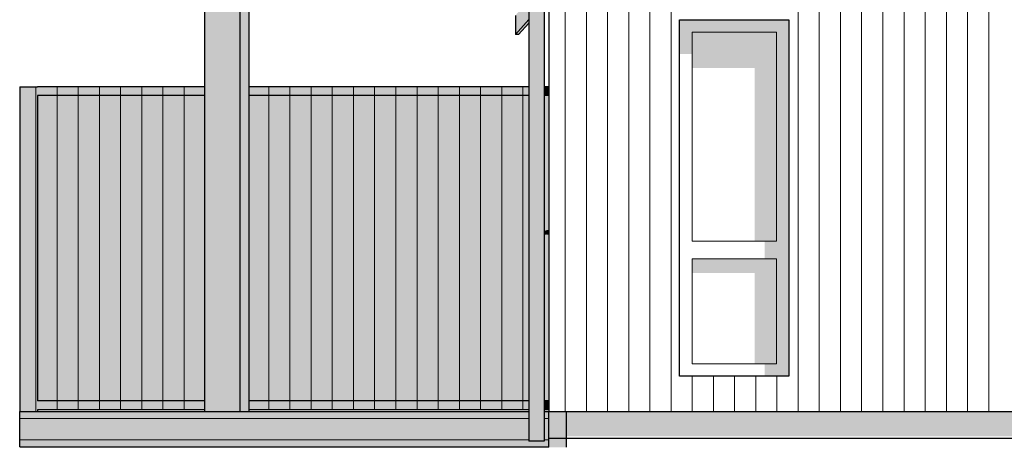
# Model space of a CAD drawing. Header units: millimetres. Extents: x 136614 to 187988, y 72497 to 86342.
# Tile 2 of 12: x 151988 to 157569, y 77497 to 79920. Entities that reach past the tile are written whole.
import ezdxf

# ---------------------------------------------------------------- set-up
doc = ezdxf.new("R2010")
doc.units = ezdxf.units.MM
doc.header["$LTSCALE"] = 0.5
doc.header["$MEASUREMENT"] = 0
doc.linetypes.add('PLINE', pattern=[0])
for name, color, linetype in [('222- Søyler (Nye konstruksjoner)', 7, 'Continuous'), ('23-- Yttervegger(Nye konstruksjoner)', 7, 'Continuous'), ('231- Bærende yttervegger(Nye konstruksjoner)', 7, 'Continuous'), ('244- Vinduer_ dører_ foldevegger(Nye konstruksjoner)', 7, 'Continuous'), ('25-- Dekker(Nye konstruksjoner)', 7, 'Continuous'), ('252- Gulv på grunn_ bunnplate(Nye konstruksjoner)', 7, 'Continuous'), ('265- Gesimser_ takrenner og nedløp(Nye konstruksjoner)', 7, 'Continuous')]:
    doc.layers.add(name, color=color, linetype=linetype)
doc.layers.add('234- Vinduer_ dører_ porter(Nye konstruksjoner)', color=7, linetype='Continuous', lineweight=0)
doc.layers.add('235- Utvendig kledning og overflate(Nye konstruksjoner)', color=7, linetype='Continuous', lineweight=0)

# ---------------------------------------------------------------- blocks, each defined once
blk = doc.blocks.new('*X5')
at = {"layer": '235- Utvendig kledning og overflate(Nye konstruksjoner)', "linetype": 'PLINE'}
for p, q in [((155080.2, 80002.7), (155080.2, 77700)), ((155080.2, 77700), (155080.2, 80000)), ((155200.2, 80002.7), (155200.2, 77700)), ((155200.2, 77700), (155200.2, 80000)), ((155320.2, 80002.7), (155320.2, 77700)), ((155320.2, 77700), (155320.2, 80000)), ((155440.3, 80002.7), (155440.3, 77700)), ((155440.3, 77700), (155440.3, 80000)), ((155560.3, 80002.7), (155560.3, 77700)), ((155560.3, 77700), (155560.3, 80000)), ((155680.3, 80002.7), (155680.3, 77700)), ((155680.3, 77700), (155680.3, 80000)), ((156400.5, 80002.7), (156400.5, 77700)), ((156400.5, 77700), (156400.5, 80000)), ((156520.5, 80002.7), (156520.5, 77700)), ((156520.5, 77700), (156520.5, 80000)), ((156640.6, 80002.7), (156640.6, 77700)), ((156640.6, 77700), (156640.6, 80000)), ((156760.6, 80002.7), (156760.6, 77700)), ((156760.6, 77700), (156760.6, 80000)), ((156880.6, 80002.7), (156880.6, 77700)), ((156880.6, 77700), (156880.6, 80000)), ((157000.7, 80002.7), (157000.7, 77700)), ((157000.7, 77700), (157000.7, 80000)), ((157120.7, 80002.7), (157120.7, 77700)), ((157120.7, 77700), (157120.7, 80000)), ((157240.7, 80002.7), (157240.7, 77700)), ((157240.7, 77700), (157240.7, 80000)), ((157360.8, 80002.7), (157360.8, 77700)), ((157360.8, 77700), (157360.8, 80000)), ((157480.8, 80002.7), (157480.8, 77700)), ((157480.8, 77700), (157480.8, 80000)), ((155800.4, 77900), (155800.4, 77700)), ((155800.4, 77700), (155800.4, 77900)), ((155920.4, 77900), (155920.4, 77700)), ((155920.4, 77700), (155920.4, 77900)), ((156040.4, 77900), (156040.4, 77700)), ((156040.4, 77700), (156040.4, 77900)), ((156160.5, 77900), (156160.5, 77700)), ((156160.5, 77700), (156160.5, 77900)), ((156280.5, 77900), (156280.5, 77700)), ((156280.5, 77700), (156280.5, 77900))]:
    blk.add_line(p, q, dxfattribs=at)
blk = doc.blocks.new('*X71')
at = {"layer": '235- Utvendig kledning og overflate(Nye konstruksjoner)', "linetype": 'PLINE'}
for p, q in [((152002.7, 77660.1), (151987.7, 77660.1)), ((151987.7, 77660.1), (152000, 77660.1)), ((152000, 77660.1), (154874.4, 77660.1)), ((154874.4, 77660.1), (152002.7, 77660.1)), ((154987.7, 77660.1), (154961, 77660.1)), ((154961, 77660.1), (154987.7, 77660.1)), ((152002.7, 77540.1), (151987.7, 77540.1)), ((151987.7, 77540.1), (152000, 77540.1)), ((152000, 77540.1), (154874.4, 77540.1)), ((154874.4, 77540.1), (152002.7, 77540.1)), ((154987.7, 77540.1), (154961, 77540.1)), ((154961, 77540.1), (154987.7, 77540.1))]:
    blk.add_line(p, q, dxfattribs=at)
blk = doc.blocks.new('*X160')
at = {"layer": '235- Utvendig kledning og overflate(Nye konstruksjoner)', "linetype": 'PLINE'}
for p, q in [((152199.4, 77760), (152199.4, 77710)), ((152199.4, 77710), (152199.4, 77760)), ((152319.5, 77760), (152319.5, 77710)), ((152319.5, 77710), (152319.5, 77760)), ((152439.5, 77760), (152439.5, 77710)), ((152439.5, 77710), (152439.5, 77760)), ((152559.5, 77760), (152559.5, 77710)), ((152559.5, 77710), (152559.5, 77760)), ((152679.6, 77760), (152679.6, 77710)), ((152679.6, 77710), (152679.6, 77760)), ((152799.6, 77760), (152799.6, 77710)), ((152799.6, 77710), (152799.6, 77760)), ((152919.6, 77760), (152919.6, 77710)), ((152919.6, 77710), (152919.6, 77760))]:
    blk.add_line(p, q, dxfattribs=at)
blk = doc.blocks.new('*X161')
at = {"layer": '235- Utvendig kledning og overflate(Nye konstruksjoner)', "linetype": 'PLINE'}
for p, q in [((153399.7, 77760), (153399.7, 77710)), ((153399.7, 77710), (153399.7, 77760)), ((153519.8, 77760), (153519.8, 77710)), ((153519.8, 77710), (153519.8, 77760)), ((153639.8, 77760), (153639.8, 77710)), ((153639.8, 77710), (153639.8, 77760)), ((153759.8, 77760), (153759.8, 77710)), ((153759.8, 77710), (153759.8, 77760)), ((153879.9, 77760), (153879.9, 77710)), ((153879.9, 77710), (153879.9, 77760)), ((153999.9, 77760), (153999.9, 77710)), ((153999.9, 77710), (153999.9, 77760)), ((154119.9, 77760), (154119.9, 77710)), ((154119.9, 77710), (154119.9, 77760)), ((154240, 77760), (154240, 77710)), ((154240, 77710), (154240, 77760)), ((154360, 77760), (154360, 77710)), ((154360, 77710), (154360, 77760)), ((154480, 77760), (154480, 77710)), ((154480, 77710), (154480, 77760)), ((154600.1, 77760), (154600.1, 77710)), ((154600.1, 77710), (154600.1, 77760)), ((154720.1, 77760), (154720.1, 77710)), ((154720.1, 77710), (154720.1, 77760)), ((154840.1, 77760), (154840.1, 77710)), ((154840.1, 77710), (154840.1, 77760))]:
    blk.add_line(p, q, dxfattribs=at)
blk = doc.blocks.new('*X201')
at = {"layer": '235- Utvendig kledning og overflate(Nye konstruksjoner)', "linetype": 'PLINE'}
for p, q in [((153399.7, 79540), (153399.7, 79490)), ((153399.7, 79490), (153399.7, 79540)), ((153519.8, 79540), (153519.8, 79490)), ((153519.8, 79490), (153519.8, 79540)), ((153639.8, 79540), (153639.8, 79490)), ((153639.8, 79490), (153639.8, 79540)), ((153759.8, 79540), (153759.8, 79490)), ((153759.8, 79490), (153759.8, 79540)), ((153879.9, 79540), (153879.9, 79490)), ((153879.9, 79490), (153879.9, 79540)), ((153999.9, 79540), (153999.9, 79490)), ((153999.9, 79490), (153999.9, 79540)), ((154119.9, 79540), (154119.9, 79490)), ((154119.9, 79490), (154119.9, 79540)), ((154240, 79540), (154240, 79490)), ((154240, 79490), (154240, 79540)), ((154360, 79540), (154360, 79490)), ((154360, 79490), (154360, 79540)), ((154480, 79540), (154480, 79490)), ((154480, 79490), (154480, 79540)), ((154600.1, 79540), (154600.1, 79490)), ((154600.1, 79490), (154600.1, 79540)), ((154720.1, 79540), (154720.1, 79490)), ((154720.1, 79490), (154720.1, 79540)), ((154840.1, 79540), (154840.1, 79490)), ((154840.1, 79490), (154840.1, 79540))]:
    blk.add_line(p, q, dxfattribs=at)
blk = doc.blocks.new('*X203')
at = {"layer": '235- Utvendig kledning og overflate(Nye konstruksjoner)', "linetype": 'PLINE'}
for p, q in [((153399.7, 79490), (153399.7, 77760)), ((153399.7, 77760), (153399.7, 79490)), ((153519.8, 79490), (153519.8, 77760)), ((153519.8, 77760), (153519.8, 79490)), ((153639.8, 79490), (153639.8, 77760)), ((153639.8, 77760), (153639.8, 79490)), ((153759.8, 79490), (153759.8, 77760)), ((153759.8, 77760), (153759.8, 79490)), ((153879.9, 79490), (153879.9, 77760)), ((153879.9, 77760), (153879.9, 79490)), ((153999.9, 79490), (153999.9, 77760)), ((153999.9, 77760), (153999.9, 79490)), ((154119.9, 79490), (154119.9, 77760)), ((154119.9, 77760), (154119.9, 79490)), ((154240, 79490), (154240, 77760)), ((154240, 77760), (154240, 79490)), ((154360, 79490), (154360, 77760)), ((154360, 77760), (154360, 79490)), ((154480, 79490), (154480, 77760)), ((154480, 77760), (154480, 79490)), ((154600.1, 79490), (154600.1, 77760)), ((154600.1, 77760), (154600.1, 79490)), ((154720.1, 79490), (154720.1, 77760)), ((154720.1, 77760), (154720.1, 79490)), ((154840.1, 79490), (154840.1, 77760)), ((154840.1, 77760), (154840.1, 79490))]:
    blk.add_line(p, q, dxfattribs=at)
blk = doc.blocks.new('*X225')
at = {"layer": '235- Utvendig kledning og overflate(Nye konstruksjoner)', "linetype": 'PLINE'}
for p, q in [((152199.4, 79490), (152199.4, 77760)), ((152199.4, 77760), (152199.4, 79490)), ((152319.5, 79490), (152319.5, 77760)), ((152319.5, 77760), (152319.5, 79490)), ((152439.5, 79490), (152439.5, 77760)), ((152439.5, 77760), (152439.5, 79490)), ((152559.5, 79490), (152559.5, 77760)), ((152559.5, 77760), (152559.5, 79490)), ((152679.6, 79490), (152679.6, 77760)), ((152679.6, 77760), (152679.6, 79490)), ((152799.6, 79490), (152799.6, 77760)), ((152799.6, 77760), (152799.6, 79490)), ((152919.6, 79490), (152919.6, 77760)), ((152919.6, 77760), (152919.6, 79490))]:
    blk.add_line(p, q, dxfattribs=at)
blk = doc.blocks.new('*X226')
at = {"layer": '235- Utvendig kledning og overflate(Nye konstruksjoner)', "linetype": 'PLINE'}
for p, q in [((152079.4, 79540), (152079.4, 77700)), ((152079.4, 77700), (152079.4, 79540))]:
    blk.add_line(p, q, dxfattribs=at)
blk = doc.blocks.new('*X227')
at = {"layer": '235- Utvendig kledning og overflate(Nye konstruksjoner)', "linetype": 'PLINE'}
for p, q in [((152199.4, 79540), (152199.4, 79490)), ((152199.4, 79490), (152199.4, 79540)), ((152319.5, 79540), (152319.5, 79490)), ((152319.5, 79490), (152319.5, 79540)), ((152439.5, 79540), (152439.5, 79490)), ((152439.5, 79490), (152439.5, 79540)), ((152559.5, 79540), (152559.5, 79490)), ((152559.5, 79490), (152559.5, 79540)), ((152679.6, 79540), (152679.6, 79490)), ((152679.6, 79490), (152679.6, 79540)), ((152799.6, 79540), (152799.6, 79490)), ((152799.6, 79490), (152799.6, 79540)), ((152919.6, 79540), (152919.6, 79490)), ((152919.6, 79490), (152919.6, 79540))]:
    blk.add_line(p, q, dxfattribs=at)

msp = doc.modelspace()

# ---------------------------------------------------------------- hatches: boundary and pattern name
at = {"layer": '222- Søyler (Nye konstruksjoner)', "linetype": 'Continuous'}
for points in [[(153237.7, 77700), (153237.7, 80990), (153037.7, 80990), (153037.7, 77700)], [(153237.7, 77700), (153287.7, 77700), (153287.7, 80990), (153237.7, 80990)]]:
    msp.add_hatch(color=256, dxfattribs=at).paths.add_polyline_path(points)
at = {"layer": '231- Bærende yttervegger(Nye konstruksjoner)', "linetype": 'Continuous'}
for points in [[(151987.7, 79540), (151987.7, 77700), (152087.7, 77700), (152087.7, 79540)], [(152087.7, 79540), (152087.7, 79490), (153037.7, 79490), (153037.7, 79540)], [(153287.7, 79540), (153287.7, 79490), (154874.4, 79490), (154874.4, 79540)], [(154961, 79490), (154987.7, 79490), (154987.7, 79540), (154961, 79540)], [(152087.7, 79490), (152087.7, 77760), (153037.7, 77760), (153037.7, 79490)], [(153287.7, 79490), (153287.7, 77760), (154874.4, 77760), (154874.4, 79490)], [(154987.7, 79490), (154961, 79490), (154961, 77760), (154987.7, 77760), (154987.7, 78704), (154973.7, 78704), (154966.7, 78704), (154966.7, 78704.4), (154966.7, 78723.6), (154966.7, 78724), (154973.7, 78724), (154987.7, 78724)], [(152087.7, 77760), (152087.7, 77710), (153037.7, 77710), (153037.7, 77760)], [(153287.7, 77760), (153287.7, 77710), (154874.4, 77710), (154874.4, 77760)], [(154987.7, 77760), (154961, 77760), (154961, 77710), (154987.7, 77710)]]:
    msp.add_hatch(color=256, dxfattribs=at).paths.add_polyline_path(points)
at = {"layer": '244- Vinduer_ dører_ foldevegger(Nye konstruksjoner)', "linetype": 'Continuous'}
for points in [[(155799.7, 79849), (156277.7, 79849), (156348.7, 79849), (156348.7, 79920), (155728.7, 79920), (155728.7, 79849)], [(155728.7, 79726.3), (155799.7, 79726.3), (155799.7, 79849), (155728.7, 79849)], [(156277.7, 79849), (155799.7, 79849), (155799.7, 79645.6), (156154.7, 79645.6), (156154.7, 78665), (156277.7, 78665)], [(156277.7, 78565), (156277.7, 77971), (156348.7, 77971), (156348.7, 79849), (156277.7, 79849), (156277.7, 78665)], [(154973.7, 78724), (154966.7, 78723.6), (154973.7, 78723.6)], [(154973.7, 78724), (154966.7, 78724), (154966.7, 78723.6)], [(154973.7, 78723.6), (154966.7, 78723.6), (154969, 78722.8)], [(154966.7, 78723.6), (154966.7, 78704.4), (154969, 78705.2), (154969, 78722.8)], [(154975.9, 78705.2), (154966.7, 78704.4), (154973.7, 78704.4)], [(154975.9, 78705.2), (154969, 78705.2), (154966.7, 78704.4)], [(154973.7, 78704.4), (154966.7, 78704), (154973.7, 78704)], [(154973.7, 78704.4), (154966.7, 78704.4), (154966.7, 78704)], [(154973.7, 78723.6), (154969, 78722.8), (154975.9, 78722.8)], [(154975.9, 78722.8), (154969, 78722.8), (154973.7, 78722)], [(154969, 78722.8), (154969, 78705.2), (154973.7, 78706), (154973.7, 78722)], [(154980.5, 78706), (154969, 78705.2), (154975.9, 78705.2)], [(154980.5, 78706), (154973.7, 78706), (154969, 78705.2)], [(154973.7, 78723.6), (154975.9, 78722.8), (154976.9, 78722.7), (154987.7, 78722.7), (154987.7, 78724), (154973.7, 78724)], [(154975.9, 78722.8), (154973.7, 78722), (154980.5, 78722)], [(154980.5, 78722), (154973.7, 78722), (154980.6, 78721.3)], [(154973.7, 78722), (154973.7, 78706), (154980.6, 78706.7), (154980.6, 78721.3)], [(154987.3, 78706.7), (154973.7, 78706), (154980.5, 78706)], [(154987.3, 78706.7), (154980.6, 78706.7), (154973.7, 78706)], [(154975.9, 78705.2), (154973.7, 78704.4), (154973.7, 78704), (154987.7, 78704), (154987.7, 78705.3), (154976.9, 78705.3)], [(154976.9, 78722.7), (154980.5, 78722), (154987.3, 78721.3), (154987.7, 78721.2), (154987.7, 78722.7)], [(154980.5, 78706), (154976.9, 78705.3), (154987.7, 78705.3), (154987.7, 78706.8), (154987.3, 78706.7)], [(154980.5, 78722), (154980.6, 78721.3), (154987.3, 78721.3)], [(154987.3, 78721.3), (154980.6, 78721.3), (154983.5, 78721)], [(154980.6, 78721.3), (154980.6, 78706.7), (154983.5, 78707), (154983.5, 78721)], [(154983.5, 78707), (154980.6, 78706.7), (154987.7, 78706.9), (154987.7, 78707)], [(154980.6, 78706.7), (154987.3, 78706.7), (154987.7, 78706.8), (154987.7, 78706.9)], [(154983.5, 78721), (154987.7, 78721), (154987.7, 78721.2), (154987.3, 78721.3)], [(154983.5, 78721), (154983.5, 78707), (154987.7, 78707), (154987.7, 78721)], [(156211.7, 78665), (156211.7, 78565), (156277.7, 78565), (156277.7, 78665)], [(156277.7, 78565), (155799.7, 78565), (155799.7, 78484.4), (156154.7, 78484.4), (156154.7, 77971), (156277.7, 77971)], [(156348.7, 77971), (156211.7, 77971), (156211.7, 77900), (156348.7, 77900)]]:
    msp.add_hatch(color=256, dxfattribs=at).paths.add_polyline_path(points)
at = {"layer": '25-- Dekker(Nye konstruksjoner)', "linetype": 'Continuous'}
msp.add_hatch(color=256, dxfattribs=at).paths.add_polyline_path([(151987.7, 77500), (154987.7, 77500), (154987.7, 77700), (154961, 77700), (154961, 77532.7), (154874.4, 77532.7), (154874.4, 77700), (151987.7, 77700)])
at = {"layer": '252- Gulv på grunn_ bunnplate(Nye konstruksjoner)', "linetype": 'Continuous'}
for points in [[(154987.7, 77550), (155087.7, 77550), (155087.7, 77700), (154987.7, 77700)], [(155087.7, 77700), (155087.7, 77558.6), (163079.7, 77558.6), (163079.7, 77700)], [(154987.7, 77497.4), (155087.7, 77497.4), (155087.7, 77550), (154987.7, 77550)]]:
    msp.add_hatch(color=256, dxfattribs=at).paths.add_polyline_path(points)
at = {"layer": '265- Gesimser_ takrenner og nedløp(Nye konstruksjoner)', "linetype": 'Continuous'}
for points in [[(154917.7, 82782.7), (154874.4, 82782.7), (154874.4, 77532.7), (154917.7, 77532.7)], [(154961, 82782.7), (154917.7, 82782.7), (154917.7, 77532.7), (154961, 77532.7)], [(154798, 79944.7), (154798, 79836.6), (154874.4, 79920.3), (154874.4, 80028.5)], [(154798, 79836.6), (154816.1, 79836.6), (154874.4, 79900.5), (154874.4, 79920.3)]]:
    msp.add_hatch(color=256, dxfattribs=at).paths.add_polyline_path(points)

# ---------------------------------------------------------------- linework, layer by layer
at = {"layer": '222- Søyler (Nye konstruksjoner)', "linetype": 'PLINE'}
for p, q in [((153037.7, 77700), (153037.7, 80990)), ((153237.7, 77700), (153237.7, 80990)), ((153287.7, 77700), (153287.7, 80990))]:
    msp.add_line(p, q, dxfattribs=at)
at = {"layer": '23-- Yttervegger(Nye konstruksjoner)', "linetype": 'PLINE'}
for p, q in [((154987.7, 81200), (154987.7, 77700)), ((154987.7, 77700), (163179.7, 77700))]:
    msp.add_line(p, q, dxfattribs=at)
at = {"layer": '231- Bærende yttervegger(Nye konstruksjoner)', "linetype": 'PLINE'}
for p, q in [((151987.7, 79540), (152087.7, 79540)), ((151987.7, 79540), (151987.7, 77700)), ((153037.7, 79540), (152087.7, 79540)), ((154874.4, 79540), (153287.7, 79540)), ((154987.7, 79540), (154961, 79540)), ((152087.7, 79490), (152087.7, 77760)), ((153037.7, 79490), (152087.7, 79490)), ((154874.4, 79490), (153287.7, 79490)), ((154987.7, 79490), (154961, 79490)), ((153037.7, 77760), (152087.7, 77760)), ((154874.4, 77760), (153287.7, 77760)), ((154987.7, 77760), (154961, 77760)), ((153037.7, 77710), (152087.7, 77710)), ((152087.7, 77710), (152087.7, 77700)), ((154874.4, 77710), (153287.7, 77710)), ((154987.7, 77710), (154961, 77710))]:
    msp.add_line(p, q, dxfattribs=at)
at = {"layer": '234- Vinduer_ dører_ porter(Nye konstruksjoner)', "linetype": 'PLINE'}
for p, q in [((155799.7, 79849), (155799.7, 78665)), ((156277.7, 79849), (155799.7, 79849)), ((156277.7, 78665), (156277.7, 79849)), ((155799.7, 78665), (156277.7, 78665)), ((155799.7, 78565), (155799.7, 77971)), ((156277.7, 78565), (155799.7, 78565)), ((156277.7, 77971), (156277.7, 78565)), ((155799.7, 77971), (156277.7, 77971))]:
    msp.add_line(p, q, dxfattribs=at)
at = {"layer": '244- Vinduer_ dører_ foldevegger(Nye konstruksjoner)', "linetype": 'PLINE'}
for p, q in [((155728.7, 77900), (155728.7, 79920)), ((155728.7, 79920), (156348.7, 79920)), ((156348.7, 79920), (156348.7, 77900)), ((154966.7, 78724), (154966.7, 78723.6)), ((154966.7, 78723.6), (154969, 78722.8)), ((154966.7, 78723.6), (154966.7, 78704.4)), ((154969, 78705.2), (154966.7, 78704.4)), ((154966.7, 78704.4), (154966.7, 78704)), ((154969, 78722.8), (154973.7, 78722)), ((154973.7, 78706), (154969, 78705.2)), ((154973.7, 78724), (154973.7, 78723.6)), ((154987.7, 78724), (154973.7, 78724)), ((154973.7, 78723.6), (154975.9, 78722.8)), ((154973.7, 78722), (154980.6, 78721.3)), ((154980.6, 78706.7), (154973.7, 78706)), ((154975.9, 78705.2), (154973.7, 78704.4)), ((154973.7, 78704.4), (154973.7, 78704)), ((154987.7, 78704), (154973.7, 78704)), ((154975.9, 78722.8), (154980.5, 78722)), ((154980.5, 78706), (154975.9, 78705.2)), ((154980.5, 78722), (154987.3, 78721.3)), ((154987.3, 78706.7), (154980.5, 78706)), ((154980.6, 78721.3), (154983.5, 78721)), ((154983.5, 78707), (154980.6, 78706.7)), ((154983.5, 78721), (154983.5, 78707)), ((154987.7, 78721), (154983.5, 78721)), ((154987.7, 78707), (154983.5, 78707)), ((154987.3, 78721.3), (154987.7, 78721.2)), ((154987.7, 78706.8), (154987.3, 78706.7)), ((156348.7, 77900), (155728.7, 77900))]:
    msp.add_line(p, q, dxfattribs=at)
at = {"layer": '25-- Dekker(Nye konstruksjoner)', "linetype": 'PLINE'}
for p, q in [((151987.7, 77500), (151987.7, 77700)), ((151987.7, 77700), (154874.4, 77700)), ((154961, 77700), (154987.7, 77700)), ((154987.7, 77500), (154987.7, 77700)), ((151987.7, 77500), (154987.7, 77500))]:
    msp.add_line(p, q, dxfattribs=at)
at = {"layer": '252- Gulv på grunn_ bunnplate(Nye konstruksjoner)', "linetype": 'PLINE'}
for p, q in [((155087.7, 77550), (155087.7, 77700)), ((154987.7, 77550), (155087.7, 77550)), ((155087.7, 77550), (163079.7, 77550)), ((155087.7, 77497.4), (155087.7, 77550)), ((154987.7, 77497.4), (154987.7, 77500))]:
    msp.add_line(p, q, dxfattribs=at)
at = {"layer": '265- Gesimser_ takrenner og nedløp(Nye konstruksjoner)', "linetype": 'PLINE'}
for p, q in [((154874.4, 82782.7), (154874.4, 77532.7)), ((154961, 82782.7), (154961, 77532.7)), ((154798, 79944.7), (154798, 79836.6)), ((154798, 79836.6), (154874.4, 79920.3)), ((154816.1, 79836.6), (154874.4, 79900.5)), ((154816.1, 79836.6), (154798, 79836.6)), ((154917.7, 77532.7), (154874.4, 77532.7)), ((154961, 77532.7), (154917.7, 77532.7))]:
    msp.add_line(p, q, dxfattribs=at)

# ---------------------------------------------------------------- block references
at = {"layer": '23-- Yttervegger(Nye konstruksjoner)'}
msp.add_blockref('*X5', (0, 0), dxfattribs=at)
at = {"layer": '231- Bærende yttervegger(Nye konstruksjoner)'}
for name in ['*X226', '*X227', '*X201', '*X225', '*X203', '*X160', '*X161']:
    msp.add_blockref(name, (0, 0), dxfattribs=at)
at = {"layer": '25-- Dekker(Nye konstruksjoner)'}
msp.add_blockref('*X71', (0, 0), dxfattribs=at)

doc.saveas('drawing.dxf')
